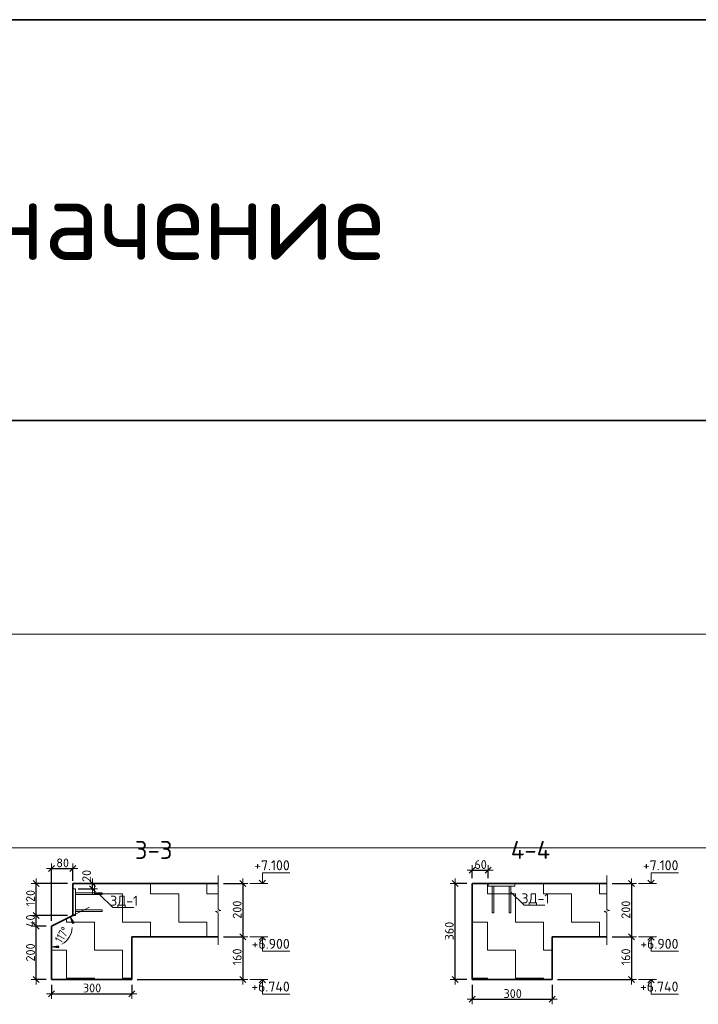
# Model space of a CAD drawing. Header units: metres. Extents: x -38 to 89, y -15 to 21.
# Tile 127 of 129: x 74.48 to 77.02, y 12.61 to 16.29. Entities that reach past the tile are written whole.
import ezdxf

# ---------------------------------------------------------------- set-up
doc = ezdxf.new("R2010")
doc.units = ezdxf.units.M
doc.header["$PDMODE"] = 65
for name, color, linetype, lineweight in [('XR$6$Перекрытие_ Сборный элемент', 7, 'Continuous', 35), ('XR$6$Размерная линия_ общее', 7, 'Continuous', 13), ('XR$6$Текст_ общее_1', 7, 'Continuous', 13)]:
    doc.layers.add(name, color=color, linetype=linetype, lineweight=lineweight)
doc.styles.add('ISOCPEUR', font='txt')
doc.dimstyles.new('DIMSTYLE_11', dxfattribs={"dimtxt": 0.033, "dimasz": 0.0375, "dimexe": 0, "dimexo": 0, "dimgap": 0.0165, "dimtad": 2, "dimdec": 0, "dimlfac": 1000, "dimrnd": 1, "dimzin": 12, "dimdsep": 46, "dimtxsty": 'ISOCPEUR', "dimblk1": 'ALL_ML_STRICH', "dimblk2": 'ALL_ML_STRICH', "dimsah": 1, "dimcen": 0, "dimclrd": 7, "dimclre": 256, "dimclrt": 7, "dimadec": 0, "dimazin": 0, "dimtfac": 1, "dimtdec": 0, "dimtix": 1, "dimtmove": 2, "dimatfit": 3, "dimfxl": 0, "dimtzin": 0, "dimlwd": 0, "dimlwe": -3, "dimarcsym": 0})
doc.dimstyles.new('DIMSTYLE_18', dxfattribs={"dimtxt": 0.033, "dimasz": 0.0375, "dimexe": 0, "dimexo": 0, "dimgap": 0.0165, "dimtad": 2, "dimdec": 0, "dimlfac": 1000, "dimrnd": 1, "dimzin": 12, "dimdsep": 46, "dimtxsty": 'ISOCPEUR', "dimblk1": 'ALL_ML_STRICH', "dimblk2": 'ALL_ML_STRICH', "dimsah": 1, "dimcen": 0, "dimclrd": 7, "dimclre": 256, "dimclrt": 7, "dimadec": 0, "dimazin": 0, "dimtfac": 1, "dimtdec": 0, "dimtix": 1, "dimtmove": 2, "dimatfit": 3, "dimfxl": 0, "dimtvp": 1.2, "dimtzin": 0, "dimlwd": 0, "dimlwe": -3, "dimarcsym": 0})
doc.dimstyles.new('DIMSTYLE_31', dxfattribs={"dimtxt": 0.033, "dimasz": 0.0375, "dimexe": 0, "dimexo": 0, "dimgap": 0.0165, "dimtad": 2, "dimdec": 0, "dimlfac": 1000, "dimrnd": 5, "dimzin": 12, "dimdsep": 46, "dimtxsty": 'ISOCPEUR', "dimblk1": 'ALL_ML_STRICH', "dimblk2": 'ALL_ML_STRICH', "dimsah": 1, "dimcen": 0, "dimclrd": 7, "dimclre": 256, "dimclrt": 7, "dimadec": 0, "dimazin": 0, "dimtfac": 1, "dimtdec": 0, "dimtix": 1, "dimtmove": 2, "dimatfit": 3, "dimfxl": 0, "dimtzin": 0, "dimlwd": 0, "dimlwe": -3, "dimarcsym": 0})
doc.dimstyles.new('DIMSTYLE_32', dxfattribs={"dimtxt": 0.033, "dimasz": 0.0375, "dimexe": 0, "dimexo": 0, "dimgap": 0.0165, "dimtad": 2, "dimdec": 0, "dimlfac": 1000, "dimrnd": 5, "dimzin": 12, "dimdsep": 46, "dimtxsty": 'ISOCPEUR', "dimblk1": 'ALL_ML_STRICH', "dimblk2": 'ALL_ML_STRICH', "dimsah": 1, "dimcen": 0, "dimclrd": 7, "dimclre": 256, "dimclrt": 7, "dimadec": 0, "dimazin": 0, "dimtfac": 1, "dimtdec": 0, "dimtix": 1, "dimtmove": 2, "dimatfit": 3, "dimfxl": 0, "dimtvp": 1.2, "dimtzin": 0, "dimlwd": 0, "dimlwe": -3, "dimarcsym": 0})
doc.dimstyles.new('DIMSTYLE_33', dxfattribs={"dimtxt": 0.033, "dimasz": 0.0375, "dimexe": 0, "dimexo": 0, "dimgap": 0.0165, "dimtad": 2, "dimdec": 0, "dimlfac": 1000, "dimrnd": 5, "dimzin": 12, "dimdsep": 46, "dimtxsty": 'ISOCPEUR', "dimblk1": 'ALL_ML_STRICH', "dimblk2": 'ALL_ML_STRICH', "dimsah": 1, "dimcen": 0, "dimclrd": 7, "dimclre": 256, "dimclrt": 7, "dimadec": 0, "dimazin": 0, "dimtfac": 1, "dimtdec": 0, "dimtix": 1, "dimtmove": 2, "dimatfit": 3, "dimfxl": 0, "dimtzin": 0, "dimlwd": 0, "dimlwe": -3, "dimarcsym": 0})
pattern_1 = [(0, (0.21, 0.21), (0.105, 0.105), [0.105, -0.105]), (90, (0.21, 0.21), (-0.105, 0.105), [0.105, -0.105])]

# ---------------------------------------------------------------- blocks, each defined once
blk = doc.blocks.new('СЛОЖНЫЙ_ОБЪЕКТ_30')
at = {"color": 7, "linetype": 'Continuous', "lineweight": 13, "transparency": 33554687}
blk.add_line((75.4084, 13.0595), (75.3417, 13.0595), dxfattribs=at)
blk.add_lwpolyline([(75.3884, 13.0595), (75.3884, 13.0995), (75.4907, 13.0995)], dxfattribs=at)
at = {"color": 7, "linetype": 'Continuous', "lineweight": 35, "transparency": 33554687}
blk.add_lwpolyline([(75.3763, 13.0716), (75.3884, 13.0595), (75.4005, 13.0716)], dxfattribs=at)
blk = doc.blocks.new('СЛОЖНЫЙ_ОБЪЕКТ_31')
at = {"color": 7, "linetype": 'Continuous', "lineweight": 13, "transparency": 33554687}
blk.add_line((75.4084, 12.8595), (75.3417, 12.8595), dxfattribs=at)
at = {"color": 7, "linetype": 'Continuous', "lineweight": 35, "transparency": 33554687}
blk.add_lwpolyline([(75.3763, 12.8474), (75.3884, 12.8595), (75.4005, 12.8474)], dxfattribs=at)
at = {"color": 7, "linetype": 'Continuous', "lineweight": 13, "transparency": 33554687}
blk.add_lwpolyline([(75.3884, 12.8595), (75.3884, 12.8055), (75.4907, 12.8055)], dxfattribs=at)
blk = doc.blocks.new('СЛОЖНЫЙ_ОБЪЕКТ_32')
at = {"color": 7, "linetype": 'Continuous', "lineweight": 13, "transparency": 33554687}
blk.add_line((75.4084, 12.6995), (75.3417, 12.6995), dxfattribs=at)
at = {"color": 7, "linetype": 'Continuous', "lineweight": 35, "transparency": 33554687}
blk.add_lwpolyline([(75.3763, 12.6874), (75.3884, 12.6995), (75.4005, 12.6874)], dxfattribs=at)
at = {"color": 7, "linetype": 'Continuous', "lineweight": 13, "transparency": 33554687}
blk.add_lwpolyline([(75.3884, 12.6995), (75.3884, 12.6455), (75.4907, 12.6455)], dxfattribs=at)
blk = doc.blocks.new('СЛОЖНЫЙ_ОБЪЕКТ_33')
at = {"color": 7, "linetype": 'Continuous', "lineweight": 13, "transparency": 33554687}
blk.add_line((76.8625, 13.0595), (76.7959, 13.0595), dxfattribs=at)
blk.add_lwpolyline([(76.8425, 13.0595), (76.8425, 13.0995), (76.9449, 13.0995)], dxfattribs=at)
at = {"color": 7, "linetype": 'Continuous', "lineweight": 35, "transparency": 33554687}
blk.add_lwpolyline([(76.8304, 13.0716), (76.8425, 13.0595), (76.8546, 13.0716)], dxfattribs=at)
blk = doc.blocks.new('СЛОЖНЫЙ_ОБЪЕКТ_34')
at = {"color": 7, "linetype": 'Continuous', "lineweight": 13, "transparency": 33554687}
blk.add_line((76.8625, 12.8595), (76.7959, 12.8595), dxfattribs=at)
at = {"color": 7, "linetype": 'Continuous', "lineweight": 35, "transparency": 33554687}
blk.add_lwpolyline([(76.8304, 12.8474), (76.8425, 12.8595), (76.8546, 12.8474)], dxfattribs=at)
at = {"color": 7, "linetype": 'Continuous', "lineweight": 13, "transparency": 33554687}
blk.add_lwpolyline([(76.8425, 12.8595), (76.8425, 12.8055), (76.9449, 12.8055)], dxfattribs=at)
blk = doc.blocks.new('СЛОЖНЫЙ_ОБЪЕКТ_35')
at = {"color": 7, "linetype": 'Continuous', "lineweight": 13, "transparency": 33554687}
blk.add_line((76.8625, 12.6995), (76.7959, 12.6995), dxfattribs=at)
at = {"color": 7, "linetype": 'Continuous', "lineweight": 35, "transparency": 33554687}
blk.add_lwpolyline([(76.8304, 12.6874), (76.8425, 12.6995), (76.8546, 12.6874)], dxfattribs=at)
at = {"color": 7, "linetype": 'Continuous', "lineweight": 13, "transparency": 33554687}
blk.add_lwpolyline([(76.8425, 12.6995), (76.8425, 12.6455), (76.9449, 12.6455)], dxfattribs=at)
blk = doc.blocks.new('ЭЛЕМЕНТ_УЗОРА_11')
at = {"color": 7, "linetype": 'Continuous', "lineweight": 13, "transparency": 33554687}
blk.add_line((75.223, 12.8295), (75.223, 12.8295), dxfattribs=at)
blk.add_lwpolyline([(75.223, 13.0895), (75.223, 12.9623), (75.233, 12.9587), (75.213, 12.9538), (75.223, 12.9496), (75.223, 12.8295)], dxfattribs=at)
blk = doc.blocks.new('ЭЛЕМЕНТ_УЗОРА_12')
at = {"color": 7, "linetype": 'Continuous', "lineweight": 13, "transparency": 33554687}
blk.add_line((76.6772, 12.8295), (76.6772, 12.8295), dxfattribs=at)
blk.add_lwpolyline([(76.6772, 13.0895), (76.6772, 12.9623), (76.6872, 12.9587), (76.6672, 12.9538), (76.6772, 12.9496), (76.6772, 12.8295)], dxfattribs=at)
blk = doc.blocks.new('ALL_ML_STRICH')
at = {"color": 0, "linetype": 'ByBlock', "lineweight": -2}
for p, q in [((-1, 0), (0.5, 0)), ((-0.3, -0.3), (0.3, 0.3)), ((0, -0.5), (0, 0.5))]:
    blk.add_line(p, q, dxfattribs=at)
blk = doc.blocks.new('*D919')
at = {"layer": 'DEFPOINTS', "color": 7, "linetype": 'Continuous', "lineweight": 13, "transparency": 33554687}
for p in [(75.223, 13.0595), (75.3154, 13.0595), (75.223, 12.8595)]:
    blk.add_point(p, dxfattribs=at)
at = {"layer": 'XR$6$Размерная линия_ общее', "color": 253, "linetype": 'Continuous', "lineweight": -2, "true_color": 0xa0a0a0, "transparency": 33554687}
for p, q in [((75.243, 13.0595), (75.3154, 13.0595)), ((75.243, 12.8595), (75.3154, 12.8595))]:
    blk.add_line(p, q, dxfattribs=at)
at = {"layer": 'XR$6$Размерная линия_ общее', "color": 7, "linetype": 'Continuous', "lineweight": -2, "transparency": 33554687}
blk.add_line((75.3154, 13.0595), (75.3154, 12.8595), dxfattribs=at)
at = {"layer": 'XR$6$Размерная линия_ общее', "color": 7, "linetype": 'Continuous', "lineweight": 13, "transparency": 33554687, "xscale": 0.0375, "yscale": 0.0375, "zscale": 0.0375}
for p, rotation in [((75.3154, 13.0595), 90), ((75.3154, 12.8595), 270)]:
    blk.add_blockref('ALL_ML_STRICH', p, dxfattribs=dict(at, rotation=rotation))
at = {"layer": 'XR$6$Размерная линия_ общее', "color": 7, "linetype": 'Continuous', "lineweight": 13, "transparency": 33554687, "insert": (75.2939, 12.9611), "char_height": 0.033, "width": 0.099, "attachment_point": 5, "rotation": 90, "style": 'ISOCPEUR'}
blk.add_mtext('\\A1;{200}', dxfattribs=at)
blk = doc.blocks.new('*D920')
at = {"layer": 'DEFPOINTS', "color": 7, "linetype": 'Continuous', "lineweight": 13, "transparency": 33554687}
for p in [(75.223, 12.8595), (75.3154, 12.8595), (74.8994, 12.6995)]:
    blk.add_point(p, dxfattribs=at)
at = {"layer": 'XR$6$Размерная линия_ общее', "color": 253, "linetype": 'Continuous', "lineweight": -2, "true_color": 0xa0a0a0, "transparency": 33554687}
for p, q in [((75.243, 12.8595), (75.3154, 12.8595)), ((74.9194, 12.6995), (75.3154, 12.6995))]:
    blk.add_line(p, q, dxfattribs=at)
at = {"layer": 'XR$6$Размерная линия_ общее', "color": 7, "linetype": 'Continuous', "lineweight": -2, "transparency": 33554687}
blk.add_line((75.3154, 12.8595), (75.3154, 12.6995), dxfattribs=at)
at = {"layer": 'XR$6$Размерная линия_ общее', "color": 7, "linetype": 'Continuous', "lineweight": 13, "transparency": 33554687, "xscale": 0.0375, "yscale": 0.0375, "zscale": 0.0375}
for p, rotation in [((75.3154, 12.8595), 90), ((75.3154, 12.6995), 270)]:
    blk.add_blockref('ALL_ML_STRICH', p, dxfattribs=dict(at, rotation=rotation))
at = {"layer": 'XR$6$Размерная линия_ общее', "color": 7, "linetype": 'Continuous', "lineweight": 13, "transparency": 33554687, "insert": (75.2939, 12.7844), "char_height": 0.033, "width": 0.099, "attachment_point": 5, "rotation": 90, "style": 'ISOCPEUR'}
blk.add_mtext('\\A1;{160}', dxfattribs=at)
blk = doc.blocks.new('*D921')
at = {"layer": 'DEFPOINTS', "color": 7, "linetype": 'Continuous', "lineweight": 13, "transparency": 33554687}
for p in [(76.6772, 13.0595), (76.7696, 13.0595), (76.6772, 12.8595)]:
    blk.add_point(p, dxfattribs=at)
at = {"layer": 'XR$6$Размерная линия_ общее', "color": 253, "linetype": 'Continuous', "lineweight": -2, "true_color": 0xa0a0a0, "transparency": 33554687}
for p, q in [((76.6972, 13.0595), (76.7696, 13.0595)), ((76.6972, 12.8595), (76.7696, 12.8595))]:
    blk.add_line(p, q, dxfattribs=at)
at = {"layer": 'XR$6$Размерная линия_ общее', "color": 7, "linetype": 'Continuous', "lineweight": -2, "transparency": 33554687}
blk.add_line((76.7696, 13.0595), (76.7696, 12.8595), dxfattribs=at)
at = {"layer": 'XR$6$Размерная линия_ общее', "color": 7, "linetype": 'Continuous', "lineweight": 13, "transparency": 33554687, "xscale": 0.0375, "yscale": 0.0375, "zscale": 0.0375}
for p, rotation in [((76.7696, 13.0595), 90), ((76.7696, 12.8595), 270)]:
    blk.add_blockref('ALL_ML_STRICH', p, dxfattribs=dict(at, rotation=rotation))
at = {"layer": 'XR$6$Размерная линия_ общее', "color": 7, "linetype": 'Continuous', "lineweight": 13, "transparency": 33554687, "insert": (76.7481, 12.9611), "char_height": 0.033, "width": 0.099, "attachment_point": 5, "rotation": 90, "style": 'ISOCPEUR'}
blk.add_mtext('\\A1;{200}', dxfattribs=at)
blk = doc.blocks.new('*D922')
at = {"layer": 'DEFPOINTS', "color": 7, "linetype": 'Continuous', "lineweight": 13, "transparency": 33554687}
for p in [(76.6772, 12.8595), (76.7696, 12.8595), (76.473, 12.6995)]:
    blk.add_point(p, dxfattribs=at)
at = {"layer": 'XR$6$Размерная линия_ общее', "color": 253, "linetype": 'Continuous', "lineweight": -2, "true_color": 0xa0a0a0, "transparency": 33554687}
for p, q in [((76.6972, 12.8595), (76.7696, 12.8595)), ((76.493, 12.6995), (76.7696, 12.6995))]:
    blk.add_line(p, q, dxfattribs=at)
at = {"layer": 'XR$6$Размерная линия_ общее', "color": 7, "linetype": 'Continuous', "lineweight": -2, "transparency": 33554687}
blk.add_line((76.7696, 12.8595), (76.7696, 12.6995), dxfattribs=at)
at = {"layer": 'XR$6$Размерная линия_ общее', "color": 7, "linetype": 'Continuous', "lineweight": 13, "transparency": 33554687, "xscale": 0.0375, "yscale": 0.0375, "zscale": 0.0375}
for p, rotation in [((76.7696, 12.8595), 90), ((76.7696, 12.6995), 270)]:
    blk.add_blockref('ALL_ML_STRICH', p, dxfattribs=dict(at, rotation=rotation))
at = {"layer": 'XR$6$Размерная линия_ общее', "color": 7, "linetype": 'Continuous', "lineweight": 13, "transparency": 33554687, "insert": (76.7481, 12.7844), "char_height": 0.033, "width": 0.099, "attachment_point": 5, "rotation": 90, "style": 'ISOCPEUR'}
blk.add_mtext('\\A1;{160}', dxfattribs=at)
blk = doc.blocks.new('*D923')
at = {"layer": 'DEFPOINTS', "color": 7, "linetype": 'Continuous', "lineweight": 13, "transparency": 33554687}
for p in [(76.173, 13.0595), (76.109, 12.6995), (76.173, 12.6995)]:
    blk.add_point(p, dxfattribs=at)
at = {"layer": 'XR$6$Размерная линия_ общее', "color": 253, "linetype": 'Continuous', "lineweight": -2, "true_color": 0xa0a0a0, "transparency": 33554687}
for p, q in [((76.153, 13.0595), (76.109, 13.0595)), ((76.153, 12.6995), (76.109, 12.6995))]:
    blk.add_line(p, q, dxfattribs=at)
at = {"layer": 'XR$6$Размерная линия_ общее', "color": 7, "linetype": 'Continuous', "lineweight": -2, "transparency": 33554687}
blk.add_line((76.109, 12.6995), (76.109, 13.0595), dxfattribs=at)
at = {"layer": 'XR$6$Размерная линия_ общее', "color": 7, "linetype": 'Continuous', "lineweight": 13, "transparency": 33554687, "xscale": 0.0375, "yscale": 0.0375, "zscale": 0.0375}
for p, rotation in [((76.109, 13.0595), 90), ((76.109, 12.6995), 270)]:
    blk.add_blockref('ALL_ML_STRICH', p, dxfattribs=dict(at, rotation=rotation))
at = {"layer": 'XR$6$Размерная линия_ общее', "color": 7, "linetype": 'Continuous', "lineweight": 13, "transparency": 33554687, "insert": (76.0875, 12.8811), "char_height": 0.033, "width": 0.099, "attachment_point": 5, "rotation": 90, "style": 'ISOCPEUR'}
blk.add_mtext('\\A1;{360}', dxfattribs=at)
blk = doc.blocks.new('*D924')
at = {"layer": 'DEFPOINTS', "color": 7, "linetype": 'Continuous', "lineweight": 13, "transparency": 33554687}
for p in [(76.173, 12.6995), (76.473, 12.6995), (76.173, 12.6258)]:
    blk.add_point(p, dxfattribs=at)
at = {"layer": 'XR$6$Размерная линия_ общее', "color": 253, "linetype": 'Continuous', "lineweight": -2, "true_color": 0xa0a0a0, "transparency": 33554687}
for p, q in [((76.173, 12.6795), (76.173, 12.6258)), ((76.473, 12.6795), (76.473, 12.6258))]:
    blk.add_line(p, q, dxfattribs=at)
at = {"layer": 'XR$6$Размерная линия_ общее', "color": 7, "linetype": 'Continuous', "lineweight": -2, "transparency": 33554687}
blk.add_line((76.173, 12.6258), (76.473, 12.6258), dxfattribs=at)
at = {"layer": 'XR$6$Размерная линия_ общее', "color": 7, "linetype": 'Continuous', "lineweight": 13, "transparency": 33554687, "xscale": 0.0375, "yscale": 0.0375, "zscale": 0.0375, "rotation": 180}
blk.add_blockref('ALL_ML_STRICH', (76.173, 12.6258), dxfattribs=at)
at = {"layer": 'XR$6$Размерная линия_ общее', "color": 7, "linetype": 'Continuous', "lineweight": 13, "transparency": 33554687, "xscale": 0.0375, "yscale": 0.0375, "zscale": 0.0375}
blk.add_blockref('ALL_ML_STRICH', (76.473, 12.6258), dxfattribs=at)
at = {"layer": 'XR$6$Размерная линия_ общее', "color": 7, "linetype": 'Continuous', "lineweight": 13, "transparency": 33554687, "insert": (76.3247, 12.6473), "char_height": 0.033, "width": 0.099, "attachment_point": 5, "style": 'ISOCPEUR'}
blk.add_mtext('\\A1;{300}', dxfattribs=at)
blk = doc.blocks.new('*D925')
at = {"layer": 'DEFPOINTS', "color": 7, "linetype": 'Continuous', "lineweight": 13, "transparency": 33554687}
for p in [(74.5994, 12.6995), (74.8994, 12.6995), (74.5994, 12.6467)]:
    blk.add_point(p, dxfattribs=at)
at = {"layer": 'XR$6$Размерная линия_ общее', "color": 253, "linetype": 'Continuous', "lineweight": -2, "true_color": 0xa0a0a0, "transparency": 33554687}
for p, q in [((74.5994, 12.6795), (74.5994, 12.6467)), ((74.8994, 12.6795), (74.8994, 12.6467))]:
    blk.add_line(p, q, dxfattribs=at)
at = {"layer": 'XR$6$Размерная линия_ общее', "color": 7, "linetype": 'Continuous', "lineweight": -2, "transparency": 33554687}
blk.add_line((74.5994, 12.6467), (74.8994, 12.6467), dxfattribs=at)
at = {"layer": 'XR$6$Размерная линия_ общее', "color": 7, "linetype": 'Continuous', "lineweight": 13, "transparency": 33554687, "xscale": 0.0375, "yscale": 0.0375, "zscale": 0.0375, "rotation": 180}
blk.add_blockref('ALL_ML_STRICH', (74.5994, 12.6467), dxfattribs=at)
at = {"layer": 'XR$6$Размерная линия_ общее', "color": 7, "linetype": 'Continuous', "lineweight": 13, "transparency": 33554687, "xscale": 0.0375, "yscale": 0.0375, "zscale": 0.0375}
blk.add_blockref('ALL_ML_STRICH', (74.8994, 12.6467), dxfattribs=at)
at = {"layer": 'XR$6$Размерная линия_ общее', "color": 7, "linetype": 'Continuous', "lineweight": 13, "transparency": 33554687, "insert": (74.751, 12.6682), "char_height": 0.033, "width": 0.099, "attachment_point": 5, "style": 'ISOCPEUR'}
blk.add_mtext('\\A1;{300}', dxfattribs=at)
blk = doc.blocks.new('*D926')
at = {"layer": 'DEFPOINTS', "color": 7, "linetype": 'Continuous', "lineweight": 13, "transparency": 33554687}
for p in [(74.5994, 12.8995), (74.5422, 12.6995), (74.5994, 12.6995)]:
    blk.add_point(p, dxfattribs=at)
at = {"layer": 'XR$6$Размерная линия_ общее', "color": 253, "linetype": 'Continuous', "lineweight": -2, "true_color": 0xa0a0a0, "transparency": 33554687}
for p, q in [((74.5794, 12.8995), (74.5422, 12.8995)), ((74.5794, 12.6995), (74.5422, 12.6995))]:
    blk.add_line(p, q, dxfattribs=at)
at = {"layer": 'XR$6$Размерная линия_ общее', "color": 7, "linetype": 'Continuous', "lineweight": -2, "transparency": 33554687}
blk.add_line((74.5422, 12.6995), (74.5422, 12.8995), dxfattribs=at)
at = {"layer": 'XR$6$Размерная линия_ общее', "color": 7, "linetype": 'Continuous', "lineweight": 13, "transparency": 33554687, "xscale": 0.0375, "yscale": 0.0375, "zscale": 0.0375}
for p, rotation in [((74.5422, 12.8995), 90), ((74.5422, 12.6995), 270)]:
    blk.add_blockref('ALL_ML_STRICH', p, dxfattribs=dict(at, rotation=rotation))
at = {"layer": 'XR$6$Размерная линия_ общее', "color": 7, "linetype": 'Continuous', "lineweight": 13, "transparency": 33554687, "insert": (74.5207, 12.8011), "char_height": 0.033, "width": 0.099, "attachment_point": 5, "rotation": 90, "style": 'ISOCPEUR'}
blk.add_mtext('\\A1;{200}', dxfattribs=at)
blk = doc.blocks.new('*D927')
at = {"layer": 'DEFPOINTS', "color": 7, "linetype": 'Continuous', "lineweight": 13, "transparency": 33554687}
for p in [(74.6794, 12.9395), (74.5422, 12.8995), (74.5994, 12.8995)]:
    blk.add_point(p, dxfattribs=at)
at = {"layer": 'XR$6$Размерная линия_ общее', "color": 253, "linetype": 'Continuous', "lineweight": -2, "true_color": 0xa0a0a0, "transparency": 33554687}
for p, q in [((74.6594, 12.9395), (74.5422, 12.9395)), ((74.5794, 12.8995), (74.5422, 12.8995))]:
    blk.add_line(p, q, dxfattribs=at)
at = {"layer": 'XR$6$Размерная линия_ общее', "color": 7, "linetype": 'Continuous', "lineweight": -2, "transparency": 33554687}
blk.add_line((74.5422, 12.8995), (74.5422, 12.9395), dxfattribs=at)
at = {"layer": 'XR$6$Размерная линия_ общее', "color": 7, "linetype": 'Continuous', "lineweight": 13, "transparency": 33554687, "xscale": 0.0375, "yscale": 0.0375, "zscale": 0.0375}
for p, rotation in [((74.5422, 12.9395), 90), ((74.5422, 12.8995), 270)]:
    blk.add_blockref('ALL_ML_STRICH', p, dxfattribs=dict(at, rotation=rotation))
at = {"layer": 'XR$6$Размерная линия_ общее', "color": 7, "linetype": 'Continuous', "lineweight": 13, "transparency": 33554687, "insert": (74.5207, 12.9195), "char_height": 0.033, "width": 0.066, "attachment_point": 5, "rotation": 90, "style": 'ISOCPEUR'}
blk.add_mtext('\\A1;{40}', dxfattribs=at)
blk = doc.blocks.new('*D928')
at = {"layer": 'DEFPOINTS', "color": 7, "linetype": 'Continuous', "lineweight": 13, "transparency": 33554687}
for p in [(74.6794, 13.0595), (74.5422, 12.9395), (74.6794, 12.9395)]:
    blk.add_point(p, dxfattribs=at)
at = {"layer": 'XR$6$Размерная линия_ общее', "color": 253, "linetype": 'Continuous', "lineweight": -2, "true_color": 0xa0a0a0, "transparency": 33554687}
for p, q in [((74.6594, 13.0595), (74.5422, 13.0595)), ((74.6594, 12.9395), (74.5422, 12.9395))]:
    blk.add_line(p, q, dxfattribs=at)
at = {"layer": 'XR$6$Размерная линия_ общее', "color": 7, "linetype": 'Continuous', "lineweight": -2, "transparency": 33554687}
blk.add_line((74.5422, 12.9395), (74.5422, 13.0595), dxfattribs=at)
at = {"layer": 'XR$6$Размерная линия_ общее', "color": 7, "linetype": 'Continuous', "lineweight": 13, "transparency": 33554687, "xscale": 0.0375, "yscale": 0.0375, "zscale": 0.0375}
for p, rotation in [((74.5422, 13.0595), 90), ((74.5422, 12.9395), 270)]:
    blk.add_blockref('ALL_ML_STRICH', p, dxfattribs=dict(at, rotation=rotation))
at = {"layer": 'XR$6$Размерная линия_ общее', "color": 7, "linetype": 'Continuous', "lineweight": 13, "transparency": 33554687, "insert": (74.5207, 13.0044), "char_height": 0.033, "width": 0.099, "attachment_point": 5, "rotation": 90, "style": 'ISOCPEUR'}
blk.add_mtext('\\A1;{120}', dxfattribs=at)
blk = doc.blocks.new('СЛОЖНЫЙ_ОБЪЕКТ_46')
at = {"layer": 'XR$6$Перекрытие_ Сборный элемент', "color": 7, "linetype": 'Continuous', "lineweight": 13, "transparency": 33554687}
for points in [[(74.6894, 12.9395), (74.6894, 13.0395), (74.6794, 13.0395), (74.6794, 12.9395), (74.6894, 12.9395)], [(74.6894, 13.0245), (74.6894, 13.0185), (74.7894, 13.0185), (74.7894, 13.0245), (74.6894, 13.0245)], [(74.6894, 12.9545), (74.6894, 12.9605), (74.7894, 12.9605), (74.7894, 12.9545), (74.6894, 12.9545)]]:
    blk.add_lwpolyline(points, close=True, dxfattribs=at)
blk = doc.blocks.new('СЛОЖНЫЙ_ОБЪЕКТ_47')
at = {"layer": 'XR$6$Перекрытие_ Сборный элемент', "color": 7, "linetype": 'Continuous', "lineweight": 13, "transparency": 33554687}
for points in [[(76.333, 13.0495), (76.233, 13.0495), (76.233, 13.0595), (76.333, 13.0595), (76.333, 13.0495)], [(76.248, 13.0495), (76.254, 13.0495), (76.254, 12.9495), (76.248, 12.9495), (76.248, 13.0495)], [(76.318, 13.0495), (76.312, 13.0495), (76.312, 12.9495), (76.318, 12.9495), (76.318, 13.0495)]]:
    blk.add_lwpolyline(points, close=True, dxfattribs=at)
blk = doc.blocks.new('*D931')
at = {"layer": 'DEFPOINTS', "color": 7, "linetype": 'Continuous', "lineweight": 13, "transparency": 33554687}
for p in [(76.173, 13.1087), (76.173, 13.0595), (76.233, 13.0595)]:
    blk.add_point(p, dxfattribs=at)
at = {"layer": 'XR$6$Размерная линия_ общее', "color": 253, "linetype": 'Continuous', "lineweight": -2, "true_color": 0xa0a0a0, "transparency": 33554687}
for p, q in [((76.173, 13.0795), (76.173, 13.1087)), ((76.233, 13.0795), (76.233, 13.1087))]:
    blk.add_line(p, q, dxfattribs=at)
at = {"layer": 'XR$6$Размерная линия_ общее', "color": 7, "linetype": 'Continuous', "lineweight": -2, "transparency": 33554687}
blk.add_line((76.173, 13.1087), (76.233, 13.1087), dxfattribs=at)
at = {"layer": 'XR$6$Размерная линия_ общее', "color": 7, "linetype": 'Continuous', "lineweight": 13, "transparency": 33554687, "xscale": 0.0375, "yscale": 0.0375, "zscale": 0.0375, "rotation": 180}
blk.add_blockref('ALL_ML_STRICH', (76.173, 13.1087), dxfattribs=at)
at = {"layer": 'XR$6$Размерная линия_ общее', "color": 7, "linetype": 'Continuous', "lineweight": 13, "transparency": 33554687, "xscale": 0.0375, "yscale": 0.0375, "zscale": 0.0375}
blk.add_blockref('ALL_ML_STRICH', (76.233, 13.1087), dxfattribs=at)
at = {"layer": 'XR$6$Размерная линия_ общее', "color": 7, "linetype": 'Continuous', "lineweight": 13, "transparency": 33554687, "insert": (76.2047, 13.1302), "char_height": 0.033, "width": 0.066, "attachment_point": 5, "style": 'ISOCPEUR'}
blk.add_mtext('\\A1;{60}', dxfattribs=at)
blk = doc.blocks.new('*D932')
at = {"layer": 'DEFPOINTS', "color": 7, "linetype": 'Continuous', "lineweight": 13, "transparency": 33554687}
for p in [(74.5994, 13.1148), (74.6794, 13.0495), (74.5994, 12.8995)]:
    blk.add_point(p, dxfattribs=at)
at = {"layer": 'XR$6$Размерная линия_ общее', "color": 253, "linetype": 'Continuous', "lineweight": -2, "true_color": 0xa0a0a0, "transparency": 33554687}
for p, q in [((74.5994, 12.9195), (74.5994, 13.1148)), ((74.6794, 13.0695), (74.6794, 13.1148))]:
    blk.add_line(p, q, dxfattribs=at)
at = {"layer": 'XR$6$Размерная линия_ общее', "color": 7, "linetype": 'Continuous', "lineweight": -2, "transparency": 33554687}
blk.add_line((74.5994, 13.1148), (74.6794, 13.1148), dxfattribs=at)
at = {"layer": 'XR$6$Размерная линия_ общее', "color": 7, "linetype": 'Continuous', "lineweight": 13, "transparency": 33554687, "xscale": 0.0375, "yscale": 0.0375, "zscale": 0.0375, "rotation": 180}
blk.add_blockref('ALL_ML_STRICH', (74.5994, 13.1148), dxfattribs=at)
at = {"layer": 'XR$6$Размерная линия_ общее', "color": 7, "linetype": 'Continuous', "lineweight": 13, "transparency": 33554687, "xscale": 0.0375, "yscale": 0.0375, "zscale": 0.0375}
blk.add_blockref('ALL_ML_STRICH', (74.6794, 13.1148), dxfattribs=at)
at = {"layer": 'XR$6$Размерная линия_ общее', "color": 7, "linetype": 'Continuous', "lineweight": 13, "transparency": 33554687, "insert": (74.641, 13.1363), "char_height": 0.033, "width": 0.066, "attachment_point": 5, "style": 'ISOCPEUR'}
blk.add_mtext('\\A1;{80}', dxfattribs=at)
blk = doc.blocks.new('*D933')
at = {"layer": 'DEFPOINTS', "color": 7, "linetype": 'Continuous', "lineweight": 13, "transparency": 33554687}
for p in [(74.6794, 13.0595), (74.6794, 13.0395), (74.7524, 13.0395)]:
    blk.add_point(p, dxfattribs=at)
at = {"layer": 'XR$6$Размерная линия_ общее', "color": 253, "linetype": 'Continuous', "lineweight": -2, "true_color": 0xa0a0a0, "transparency": 33554687}
for p, q in [((74.6994, 13.0595), (74.7524, 13.0595)), ((74.6994, 13.0395), (74.7524, 13.0395))]:
    blk.add_line(p, q, dxfattribs=at)
at = {"layer": 'XR$6$Размерная линия_ общее', "color": 7, "linetype": 'Continuous', "lineweight": -2, "transparency": 33554687}
blk.add_line((74.7524, 13.0395), (74.7524, 13.0595), dxfattribs=at)
at = {"layer": 'XR$6$Размерная линия_ общее', "color": 7, "linetype": 'Continuous', "lineweight": 13, "transparency": 33554687, "xscale": 0.0375, "yscale": 0.0375, "zscale": 0.0375}
for p, rotation in [((74.7524, 13.0595), 90), ((74.7524, 13.0395), 270)]:
    blk.add_blockref('ALL_ML_STRICH', p, dxfattribs=dict(at, rotation=rotation))
at = {"layer": 'XR$6$Размерная линия_ общее', "color": 7, "linetype": 'Continuous', "lineweight": 13, "transparency": 33554687, "insert": (74.7308, 13.0877), "char_height": 0.033, "width": 0.066, "attachment_point": 5, "rotation": 90, "style": 'ISOCPEUR'}
blk.add_mtext('\\A1;{20}', dxfattribs=at)
blk = doc.blocks.new('COMPLEX_ANGLEDIM_0')
at = {"color": 7, "linetype": 'Continuous', "lineweight": 13, "transparency": 33554687}
for p, q in [((74.6689, 12.9343), (74.6857, 12.9427)), ((74.6689, 12.9343), (74.6522, 12.9259)), ((74.6689, 12.9343), (74.684, 12.9125)), ((74.6773, 12.9091), (74.6689, 12.9343)), ((74.6689, 12.9343), (74.6815, 12.9091)), ((74.6689, 12.9343), (74.6689, 12.9343)), ((74.684, 12.9125), (74.6773, 12.9091)), ((74.5994, 12.8217), (74.5994, 12.8404)), ((74.6256, 12.8254), (74.5994, 12.8217)), ((74.6256, 12.8179), (74.6256, 12.8254)), ((74.5994, 12.8217), (74.6256, 12.8179)), ((74.5994, 12.8217), (74.6275, 12.8217)), ((74.5994, 12.8217), (74.5994, 12.8217)), ((74.5994, 12.8217), (74.5994, 12.8029))]:
    blk.add_line(p, q, dxfattribs=at)
for start, end in [(10.7874, 26.5651), (300.1653, 356.3998), (270, 285.2956)]:
    blk.add_arc((74.5994, 12.8995), 0.0778, start, end, dxfattribs=at)
at = {"color": 7, "linetype": 'Continuous', "lineweight": 13, "transparency": 33554687, "insert": (74.6371, 12.8332), "char_height": 0.033, "width": 0.088972, "attachment_point": 7, "rotation": 58.2825, "style": 'ISOCPEUR'}
blk.add_mtext('\\W0.79;117%%d', dxfattribs=at)

msp = doc.modelspace()

# ---------------------------------------------------------------- hatches: boundary and pattern name
at = {"linetype": 'Continuous', "lineweight": 13, "transparency": 33554687}
h = msp.add_hatch(dxfattribs=at)
h.set_pattern_fill('____', scale=0.105, style=0, pattern_type=2)
h.set_pattern_definition(pattern_1)
h.paths.add_polyline_path([(74.6794, 12.9395), (74.5994, 12.8995), (74.5994, 12.6995), (74.8994, 12.6995), (74.8994, 12.8595), (75.223, 12.8595), (75.223, 13.0595), (74.6794, 13.0595)], flags=0)
h = msp.add_hatch(dxfattribs=at)
h.set_pattern_fill('____', scale=0.105, style=0, pattern_type=2)
h.set_pattern_definition(pattern_1)
h.paths.add_polyline_path([(76.173, 13.0595), (76.173, 12.6995), (76.473, 12.6995), (76.473, 12.8595), (76.6772, 12.8595), (76.6772, 13.0595)], flags=0)

# ---------------------------------------------------------------- linework, layer by layer
at = {"color": 7, "linetype": 'Continuous', "lineweight": 35, "transparency": 33554687}
for p, q in [((70.2106, 16.2922), (88.7106, 16.2922)), ((70.2106, 16.2922), (88.7106, 16.2922)), ((88.7106, 14.7922), (70.2106, 14.7922)), ((88.7106, 14.7922), (70.2106, 14.7922)), ((75.223, 13.0595), (74.6794, 13.0595)), ((74.6794, 13.0595), (74.6794, 12.9395)), ((76.173, 13.0595), (76.173, 12.8595)), ((76.6772, 13.0595), (76.173, 13.0595)), ((74.6794, 12.9395), (74.5994, 12.8995)), ((74.5994, 12.8995), (74.5994, 12.8595)), ((74.5994, 12.8595), (74.5994, 12.6995)), ((74.8994, 12.6995), (74.8994, 12.8595)), ((74.8994, 12.8595), (75.223, 12.8595)), ((76.173, 12.8595), (76.173, 12.6995)), ((76.473, 12.6995), (76.473, 12.8595)), ((76.473, 12.8595), (76.6772, 12.8595)), ((74.5994, 12.6995), (74.8994, 12.6995)), ((76.173, 12.6995), (76.473, 12.6995))]:
    msp.add_line(p, q, dxfattribs=at)
at = {"color": 7, "linetype": 'Continuous', "lineweight": 13, "transparency": 33554687}
for p, q in [((70.2106, 13.9922), (88.7106, 13.9922)), ((70.2106, 13.9922), (88.7106, 13.9922)), ((70.2106, 13.1922), (88.7106, 13.1922)), ((70.2106, 13.1922), (88.7106, 13.1922)), ((74.5994, 12.8995), (74.742, 12.9708))]:
    msp.add_line(p, q, dxfattribs=at)
for points in [[(74.7794, 13.0185), (74.8289, 12.969), (74.9067, 12.969)], [(76.318, 13.0273), (76.3675, 12.9778), (76.4454, 12.9778)]]:
    msp.add_lwpolyline(points, dxfattribs=at)

# ---------------------------------------------------------------- block references
for name in ['ЭЛЕМЕНТ_УЗОРА_11', 'ЭЛЕМЕНТ_УЗОРА_12', 'COMPLEX_ANGLEDIM_0']:
    msp.add_blockref(name, (0, 0), dxfattribs=at)
at = {"color": 7, "linetype": 'Continuous', "lineweight": 35, "transparency": 33554687}
for name in ['СЛОЖНЫЙ_ОБЪЕКТ_30', 'СЛОЖНЫЙ_ОБЪЕКТ_33', 'СЛОЖНЫЙ_ОБЪЕКТ_31', 'СЛОЖНЫЙ_ОБЪЕКТ_34', 'СЛОЖНЫЙ_ОБЪЕКТ_32', 'СЛОЖНЫЙ_ОБЪЕКТ_35']:
    msp.add_blockref(name, (0, 0), dxfattribs=at)
at = {"layer": 'XR$6$Перекрытие_ Сборный элемент', "color": 7, "linetype": 'Continuous', "lineweight": 13, "transparency": 33554687}
for name in ['СЛОЖНЫЙ_ОБЪЕКТ_47', 'СЛОЖНЫЙ_ОБЪЕКТ_46']:
    msp.add_blockref(name, (0, 0), dxfattribs=at)

# ---------------------------------------------------------------- texts
at = {"color": 7, "linetype": 'Continuous', "lineweight": 35, "transparency": 33554687, "insert": (73.5697, 15.3931), "char_height": 0.3, "width": 2.499411, "attachment_point": 7, "style": 'ISOCPEUR'}
msp.add_mtext('\\W0.97;Обозначение', dxfattribs=at)
msp.add_mtext('\\W0.97;Обозначение', dxfattribs=at)
at = {"color": 7, "linetype": 'Continuous', "lineweight": 50, "transparency": 33554687, "char_height": 0.0675, "attachment_point": 5, "style": 'ISOCPEUR'}
for s, insert, width in [('\\A1;{\\fISOCPEUR|i0|b0;\\H0.067500;\\W1.000000;\\C7;3-3}\\P', (74.9815, 13.1849), 0.172565), ('\\A1;{\\fISOCPEUR|i0|b0;\\H0.067500;\\W1.000000;\\C7;4-4}\\P', (76.3915, 13.1849), 0.1863)]:
    msp.add_mtext(s, dxfattribs=dict(at, insert=insert, width=width))
at = {"color": 7, "linetype": 'Continuous', "lineweight": 13, "transparency": 33554687, "char_height": 0.0375, "attachment_point": 9, "style": 'ISOCPEUR'}
for s, insert, width in [('\\A1;{\\fISOCPEUR|i0|b0;\\H0.037500;\\W1.000000;\\C7;+7.100}\\P', (75.4907, 13.1087), 0.151875), ('\\A1;{\\fISOCPEUR|i0|b0;\\H0.037500;\\W1.000000;\\C7;+7.100}\\P', (76.9449, 13.1087), 0.151875), ('\\A1;{\\fISOCPEUR|i0|b0;\\H0.037500;\\W1.000000;\\C7;+6.900}\\P', (75.4907, 12.8147), 0.160312), ('\\A1;{\\fISOCPEUR|i0|b0;\\H0.037500;\\W1.000000;\\C7;+6.900}\\P', (76.9449, 12.8147), 0.160312), ('\\A1;{\\fISOCPEUR|i0|b0;\\H0.037500;\\W1.000000;\\C7;+6.740}\\P', (75.4907, 12.6547), 0.164085), ('\\A1;{\\fISOCPEUR|i0|b0;\\H0.037500;\\W1.000000;\\C7;+6.740}\\P', (76.9449, 12.6547), 0.164085)]:
    msp.add_mtext(s, dxfattribs=dict(at, insert=insert, width=width))
at = {"layer": 'XR$6$Текст_ общее_1', "color": 7, "linetype": 'Continuous', "lineweight": 13, "transparency": 33554687, "char_height": 0.0375, "width": 0.123317, "attachment_point": 5, "style": 'ISOCPEUR'}
for insert in [(74.8711, 12.9907), (76.4098, 12.9995)]:
    msp.add_mtext('\\A1;{\\fISOCPEUR|i0|b0;\\H0.037500;\\W1.000000;\\C7;ЗД-1}\\P', dxfattribs=dict(at, insert=insert))

# ---------------------------------------------------------------- dimensions: what is measured, and where the dimension line sits
at = {"layer": 'XR$6$Размерная линия_ общее', "color": 7, "linetype": 'Continuous', "lineweight": 13, "transparency": 33554687}
for base, p1, p2, dimstyle, picture, middle in [((74.6794, 13.1148), (74.5994, 12.9195), (74.6794, 13.0695), 'DIMSTYLE_11', '*D932', (74.641, 13.1363)), ((76.233, 13.1087), (76.173, 13.0795), (76.233, 13.0795), 'DIMSTYLE_18', '*D931', (76.2047, 13.1302)), ((74.8994, 12.6467), (74.5994, 12.6795), (74.8994, 12.6795), 'DIMSTYLE_11', '*D925', (74.751, 12.6682)), ((76.473, 12.6258), (76.173, 12.6795), (76.473, 12.6795), 'DIMSTYLE_11', '*D924', (76.3247, 12.6473))]:
    dim = msp.add_linear_dim(base=base, p1=p1, p2=p2, dimstyle=dimstyle, override={"dimpost": '<>', "dimclrd": 7, "dimclre": 253, "dimclrt": 7, "dimlwd": 0, "dimlwe": 65533}, dxfattribs=at)
    dim.commit()
    dim.dimension.update_dxf_attribs({"geometry": picture, "text_midpoint": middle, "dimtype": 160})
for base, p1, p2, angle, dimstyle, picture, middle in [((74.7524, 13.0595), (74.6994, 13.0395), (74.6994, 13.0595), 90, 'DIMSTYLE_18', '*D933', (74.7308, 13.0877)), ((74.5422, 13.0595), (74.6594, 12.9395), (74.6594, 13.0595), 90, 'DIMSTYLE_33', '*D928', (74.5207, 13.0044)), ((75.3154, 12.8595), (75.243, 13.0595), (75.243, 12.8595), 270, 'DIMSTYLE_11', '*D919', (75.2939, 12.9611)), ((76.109, 13.0595), (76.153, 12.6995), (76.153, 13.0595), 90, 'DIMSTYLE_11', '*D923', (76.0875, 12.8811)), ((76.7696, 12.8595), (76.6972, 13.0595), (76.6972, 12.8595), 270, 'DIMSTYLE_11', '*D921', (76.7481, 12.9611)), ((74.5422, 12.9395), (74.5794, 12.8995), (74.6594, 12.9395), 90, 'DIMSTYLE_32', '*D927', (74.5207, 12.9195)), ((74.5422, 12.8995), (74.5794, 12.6995), (74.5794, 12.8995), 90, 'DIMSTYLE_31', '*D926', (74.5207, 12.8011)), ((75.3154, 12.6995), (75.243, 12.8595), (74.9194, 12.6995), 270, 'DIMSTYLE_11', '*D920', (75.2939, 12.7844)), ((76.7696, 12.6995), (76.6972, 12.8595), (76.493, 12.6995), 270, 'DIMSTYLE_11', '*D922', (76.7481, 12.7844))]:
    dim = msp.add_linear_dim(base=base, p1=p1, p2=p2, angle=angle, dimstyle=dimstyle, override={"dimpost": '<>', "dimclrd": 7, "dimclre": 253, "dimclrt": 7, "dimlwd": 0, "dimlwe": 65533}, dxfattribs=at)
    dim.commit()
    dim.dimension.update_dxf_attribs({"geometry": picture, "text_midpoint": middle, "dimtype": 160})

doc.saveas('drawing.dxf')
